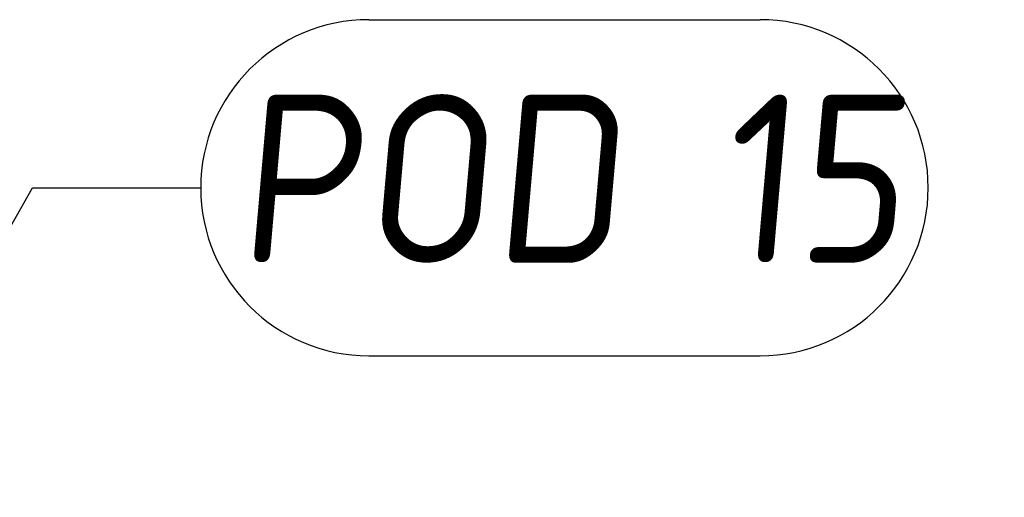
# Model space of a CAD drawing. Header units: millimetres. Extents: x 4047 to 23472, y 1613 to 16682.
# Tile 45 of 86: x 8367 to 9246, y 11216 to 11643. Entities that reach past the tile are written whole.
import ezdxf

# ---------------------------------------------------------------- set-up
doc = ezdxf.new("R2010")
doc.units = ezdxf.units.MM
doc.layers.add('Rbcs_EX_Wymiary', color=7, linetype='Continuous')
doc.styles.add('RBCS_dim1', font='isocpeur.ttf', dxfattribs={"width": 0.9, "oblique": 5, "height": 3})

msp = doc.modelspace()

# ---------------------------------------------------------------- linework, layer by layer
at = {"layer": 'Rbcs_EX_Wymiary', "color": 3}
for p, q in [((8678.79, 11642.72), (9027.77, 11642.72)), ((8378.79, 11492.72), (8528.79, 11492.72)), ((8678.79, 11342.72), (9027.77, 11342.72))]:
    msp.add_line(p, q, dxfattribs=at)
msp.add_lwpolyline([(8222.51, 11216.39), (8378.79, 11492.72)], dxfattribs=at)
for centre, start, end in [((8678.79, 11492.72), 90, 270), ((9027.77, 11492.72), 270, 90)]:
    msp.add_arc(centre, 150, start, end, dxfattribs=at)

# ---------------------------------------------------------------- texts
at = {"layer": 'Rbcs_EX_Wymiary', "color": 6, "ltscale": 50, "insert": (8561.34, 11425.81), "char_height": 150, "attachment_point": 7, "style": 'RBCS_dim1'}
msp.add_mtext('POD 15', dxfattribs=at)

doc.saveas('drawing.dxf')
